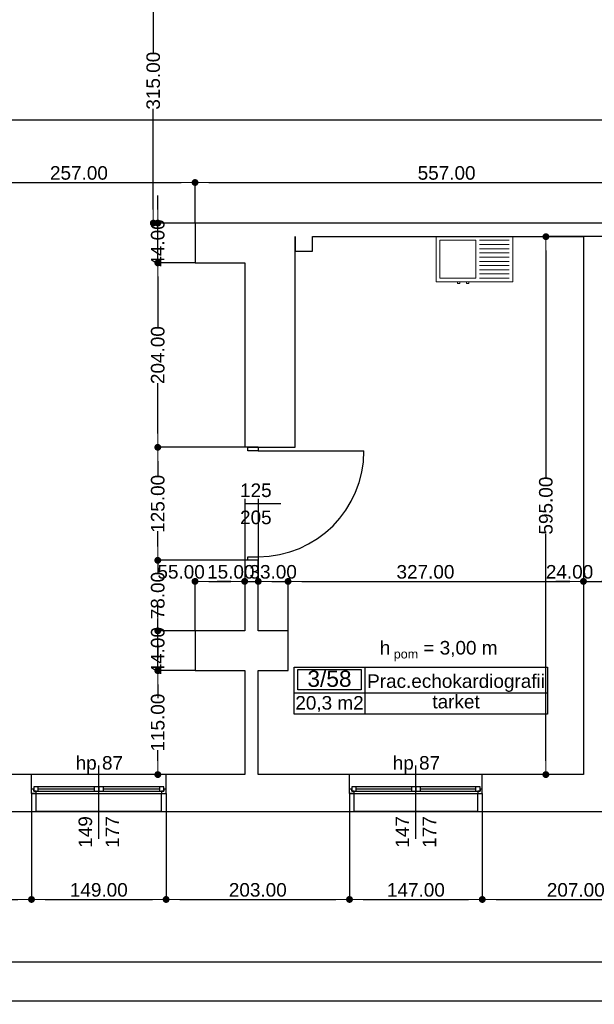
# Model space of a CAD drawing. Header units: millimetres. Extents: x -175445 to -20415, y -559200 to 231527.
# Tile 157 of 256: x -134202 to -127841, y -116408 to -105517. Entities that reach past the tile are written whole.
import ezdxf
from ezdxf.enums import TextEntityAlignment as Align

# ---------------------------------------------------------------- set-up
doc = ezdxf.new("R2010")
doc.units = ezdxf.units.MM
doc.header["$MEASUREMENT"] = 0
for name, color, linetype in [('Drzwi', 7, 'Continuous'), ('Obiekt', 7, 'Continuous'), ('Okno', 7, 'Continuous'), ('Płaszczyzna odcinająca', 7, 'Continuous'), ('Strefa', 7, 'Continuous'), ('Strop', 7, 'Continuous'), ('Słup', 7, 'Continuous'), ('Tekst', 7, 'Continuous'), ('Wymiary', 63, 'Continuous'), ('Ściana', 7, 'Continuous')]:
    doc.layers.add(name, color=color, linetype=linetype)
doc.styles.add('Arial', font='txt')
doc.styles.add('Times new roman', font='txt')
doc.dimstyles.new('GENERATED_STYLE__1', dxfattribs={"dimtxt": 150, "dimasz": 152, "dimexe": 0.18, "dimexo": 0, "dimgap": 0.09, "dimtad": 1, "dimtih": 1, "dimtoh": 1, "dimlfac": 0.1, "dimzin": 0, "dimdsep": 46, "dimtxsty": 'Arial', "dimblk": 'ARROWHEAD_11', "dimblk1": 'ARROWHEAD_11', "dimblk2": 'ARROWHEAD_11', "dimcen": 0.09, "dimclrd": 114, "dimclre": 114, "dimclrt": 114, "dimazin": 0, "dimtfac": 1, "dimtdec": 4, "dimtmove": 0, "dimatfit": 3, "dimfxl": 1, "dimtolj": 1, "dimtzin": 0, "dimarcsym": 0})
doc.dimstyles.new('GENERATED_STYLE__3', dxfattribs={"dimtxt": 150, "dimasz": 152, "dimexe": 0.18, "dimexo": 0, "dimgap": 0.09, "dimtad": 1, "dimlfac": 0.1, "dimzin": 0, "dimdsep": 46, "dimtxsty": 'Arial', "dimblk": 'ARROWHEAD_11', "dimblk1": 'ARROWHEAD_11', "dimblk2": 'ARROWHEAD_11', "dimcen": 0.09, "dimclrd": 114, "dimclre": 114, "dimclrt": 114, "dimazin": 0, "dimtfac": 1, "dimtdec": 4, "dimtmove": 2, "dimatfit": 3, "dimfxl": 1, "dimtolj": 1, "dimtzin": 0, "dimarcsym": 0})

# ---------------------------------------------------------------- blocks, each defined once
blk = doc.blocks.new('Prac.echokardiografii_3_58_60', base_point=(-124690, 15955))
at = {"layer": 'Strefa'}
for p, q in [((-125469, 16238), (-122667, 16238)), ((-125469, 15719), (-125469, 16238)), ((-124690, 16238), (-124690, 15719)), ((-122667, 16238), (-122667, 15719)), ((-125430, 16212), (-124729, 16212)), ((-125430, 15985), (-125430, 16212)), ((-124729, 16212), (-124729, 15985)), ((-125469, 15955), (-122667, 15955)), ((-124729, 15985), (-125430, 15985)), ((-122667, 15719), (-125469, 15719))]:
    blk.add_line(p, q, dxfattribs=at)
at = {"layer": 'Strefa', "style": 'Arial'}
for tag, height, p in [('ROOM_NUMBER', 180, (-125080, 16110)), ('ROOM_NAME', 150, (-123679, 16083)), ('ROOM_CALC_AREA', 150, (-125080, 15843)), ('floor_f', 150, (-123679, 15856))]:
    blk.add_attdef(tag, text='', height=height, dxfattribs=at).set_placement(p, align=Align.MIDDLE_CENTER)
blk = doc.blocks.new('ARROWHEAD_11')
at = {"color": 0, "linetype": 'Continuous', "lineweight": 0}
blk.add_line((0, 0), (-1, 0), dxfattribs=at)
at = {"color": 0, "linetype": 'Continuous', "lineweight": 0, "const_width": 0.25, "flags": 128}
blk.add_lwpolyline([(-0.125, 0, 1), (0.125, 0, 1)], format="xyb", close=True, dxfattribs=at)
blk = doc.blocks.new('*D3219')
at = {"layer": 'Defpoints', "color": 0}
for p in [(-128377, -107917), (-126131, -107917), (-127961, -113867)]:
    blk.add_point(p, dxfattribs=at)
at = {"layer": 'Wymiary', "color": 114, "lineweight": -2}
for p, q in [((-126131, -107917), (-128377, -107917)), ((-128377, -108069), (-128377, -110580)), ((-128377, -113715), (-128377, -111203)), ((-127961, -113867), (-128377, -113867))]:
    blk.add_line(p, q, dxfattribs=at)
at = {"layer": 'Wymiary', "color": 114, "lineweight": -2, "xscale": 152, "yscale": 152, "zscale": 152}
for p, rotation in [((-128377, -107917), 90), ((-128377, -113867), 270)]:
    blk.add_blockref('ARROWHEAD_11', p, dxfattribs=dict(at, rotation=rotation))
at = {"layer": 'Wymiary', "color": 114, "lineweight": 13, "insert": (-128377, -110892), "char_height": 150, "attachment_point": 5, "rotation": 90, "style": 'Arial'}
blk.add_mtext('\\A1;595.00', dxfattribs=at)
blk = doc.blocks.new('*D3220')
at = {"layer": 'Defpoints', "color": 0}
for p in [(-132673, -112717), (-132261, -112717), (-131711, -113867)]:
    blk.add_point(p, dxfattribs=at)
at = {"layer": 'Wymiary', "color": 114, "lineweight": -2}
for p, q in [((-132261, -112717), (-132674, -112717)), ((-132673, -112869), (-132673, -112987)), ((-132673, -113715), (-132673, -113596)), ((-131711, -113867), (-132674, -113867))]:
    blk.add_line(p, q, dxfattribs=at)
at = {"layer": 'Wymiary', "color": 114, "lineweight": -2, "xscale": 152, "yscale": 152, "zscale": 152}
for p, rotation in [((-132673, -112717), 90), ((-132673, -113867), 270)]:
    blk.add_blockref('ARROWHEAD_11', p, dxfattribs=dict(at, rotation=rotation))
at = {"layer": 'Wymiary', "color": 114, "lineweight": 13, "insert": (-132673, -113292), "char_height": 150, "attachment_point": 5, "rotation": 90, "style": 'Arial'}
blk.add_mtext('\\A1;115.00', dxfattribs=at)
blk = doc.blocks.new('*D3221')
at = {"layer": 'Defpoints', "color": 0}
for p in [(-132673, -112277), (-132261, -112277), (-132261, -112717)]:
    blk.add_point(p, dxfattribs=at)
at = {"layer": 'Wymiary', "color": 114, "lineweight": -2}
for p, q in [((-132673, -112125), (-132673, -111973)), ((-132261, -112277), (-132674, -112277)), ((-132673, -112717), (-132673, -112277)), ((-132261, -112717), (-132674, -112717)), ((-132673, -112869), (-132673, -113021))]:
    blk.add_line(p, q, dxfattribs=at)
at = {"layer": 'Wymiary', "color": 114, "lineweight": -2, "xscale": 152, "yscale": 152, "zscale": 152}
for p, rotation in [((-132673, -112277), 270), ((-132673, -112717), 90)]:
    blk.add_blockref('ARROWHEAD_11', p, dxfattribs=dict(at, rotation=rotation))
at = {"layer": 'Wymiary', "color": 114, "lineweight": 13, "insert": (-132673, -112497), "char_height": 150, "attachment_point": 5, "rotation": 90, "style": 'Arial'}
blk.add_mtext('\\A1;44.00', dxfattribs=at)
blk = doc.blocks.new('*D3222')
at = {"layer": 'Defpoints', "color": 0}
for p in [(-132673, -111497), (-131711, -111497), (-132261, -112277)]:
    blk.add_point(p, dxfattribs=at)
at = {"layer": 'Wymiary', "color": 114, "lineweight": -2}
for p, q in [((-132673, -111345), (-132673, -111193)), ((-131711, -111497), (-132674, -111497)), ((-132673, -111497), (-132673, -111634)), ((-132673, -112277), (-132673, -112139)), ((-132261, -112277), (-132674, -112277)), ((-132673, -112429), (-132673, -112581))]:
    blk.add_line(p, q, dxfattribs=at)
at = {"layer": 'Wymiary', "color": 114, "lineweight": -2, "xscale": 152, "yscale": 152, "zscale": 152}
for p, rotation in [((-132673, -111497), 270), ((-132673, -112277), 90)]:
    blk.add_blockref('ARROWHEAD_11', p, dxfattribs=dict(at, rotation=rotation))
at = {"layer": 'Wymiary', "color": 114, "lineweight": 13, "insert": (-132673, -111887), "char_height": 150, "attachment_point": 5, "rotation": 90, "style": 'Arial'}
blk.add_mtext('\\A1;78.00', dxfattribs=at)
blk = doc.blocks.new('*D3223')
at = {"layer": 'Defpoints', "color": 0}
for p in [(-132673, -110247), (-131711, -110247), (-131711, -111497)]:
    blk.add_point(p, dxfattribs=at)
at = {"layer": 'Wymiary', "color": 114, "lineweight": -2}
for p, q in [((-131711, -110247), (-132674, -110247)), ((-132673, -110399), (-132673, -110567)), ((-132673, -111345), (-132673, -111176)), ((-131711, -111497), (-132674, -111497))]:
    blk.add_line(p, q, dxfattribs=at)
at = {"layer": 'Wymiary', "color": 114, "lineweight": -2, "xscale": 152, "yscale": 152, "zscale": 152}
for p, rotation in [((-132673, -110247), 90), ((-132673, -111497), 270)]:
    blk.add_blockref('ARROWHEAD_11', p, dxfattribs=dict(at, rotation=rotation))
at = {"layer": 'Wymiary', "color": 114, "lineweight": 13, "insert": (-132673, -110872), "char_height": 150, "attachment_point": 5, "rotation": 90, "style": 'Arial'}
blk.add_mtext('\\A1;125.00', dxfattribs=at)
blk = doc.blocks.new('*D3224')
at = {"layer": 'Defpoints', "color": 0}
for p in [(-132673, -108207), (-132261, -108207), (-131711, -110247)]:
    blk.add_point(p, dxfattribs=at)
at = {"layer": 'Wymiary', "color": 114, "lineweight": -2}
for p, q in [((-132261, -108207), (-132674, -108207)), ((-132673, -108359), (-132673, -108914)), ((-132673, -110095), (-132673, -109539)), ((-131711, -110247), (-132674, -110247))]:
    blk.add_line(p, q, dxfattribs=at)
at = {"layer": 'Wymiary', "color": 114, "lineweight": -2, "xscale": 152, "yscale": 152, "zscale": 152}
for p, rotation in [((-132673, -108207), 90), ((-132673, -110247), 270)]:
    blk.add_blockref('ARROWHEAD_11', p, dxfattribs=dict(at, rotation=rotation))
at = {"layer": 'Wymiary', "color": 114, "lineweight": 13, "insert": (-132673, -109227), "char_height": 150, "attachment_point": 5, "rotation": 90, "style": 'Arial'}
blk.add_mtext('\\A1;204.00', dxfattribs=at)
blk = doc.blocks.new('*D3225')
at = {"layer": 'Defpoints', "color": 0}
for p in [(-132673, -107767), (-132261, -107767), (-132261, -108207)]:
    blk.add_point(p, dxfattribs=at)
at = {"layer": 'Wymiary', "color": 114, "lineweight": -2}
for p, q in [((-132673, -107615), (-132673, -107463)), ((-132261, -107767), (-132674, -107767)), ((-132673, -108207), (-132673, -107767)), ((-132261, -108207), (-132674, -108207)), ((-132673, -108359), (-132673, -108511))]:
    blk.add_line(p, q, dxfattribs=at)
at = {"layer": 'Wymiary', "color": 114, "lineweight": -2, "xscale": 152, "yscale": 152, "zscale": 152}
for p, rotation in [((-132673, -107767), 270), ((-132673, -108207), 90)]:
    blk.add_blockref('ARROWHEAD_11', p, dxfattribs=dict(at, rotation=rotation))
at = {"layer": 'Wymiary', "color": 114, "lineweight": 13, "insert": (-132673, -107987), "char_height": 150, "attachment_point": 5, "rotation": 90, "style": 'Arial'}
blk.add_mtext('\\A1;44.00', dxfattribs=at)
blk = doc.blocks.new('*D3408')
at = {"layer": 'Defpoints', "color": 0}
for p in [(-132723, -104617), (-132221, -104617), (-132568, -107767)]:
    blk.add_point(p, dxfattribs=at)
at = {"layer": 'Wymiary', "color": 114, "lineweight": -2}
for p, q in [((-132221, -104617), (-132723, -104617)), ((-132723, -104769), (-132723, -105880)), ((-132723, -107615), (-132723, -106503)), ((-132568, -107767), (-132723, -107767))]:
    blk.add_line(p, q, dxfattribs=at)
at = {"layer": 'Wymiary', "color": 114, "lineweight": -2, "xscale": 152, "yscale": 152, "zscale": 152}
for p, rotation in [((-132723, -104617), 90), ((-132723, -107767), 270)]:
    blk.add_blockref('ARROWHEAD_11', p, dxfattribs=dict(at, rotation=rotation))
at = {"layer": 'Wymiary', "color": 114, "lineweight": 13, "insert": (-132723, -106192), "char_height": 150, "attachment_point": 5, "rotation": 90, "style": 'Arial'}
blk.add_mtext('\\A1;315.00', dxfattribs=at)
blk = doc.blocks.new('*D3778')
at = {"layer": 'Defpoints', "color": 0}
for p in [(-132261, -107318), (-134831, -107767), (-132261, -107767)]:
    blk.add_point(p, dxfattribs=at)
at = {"layer": 'Wymiary', "color": 114, "lineweight": -2}
for p, q in [((-134831, -107767), (-134831, -107318)), ((-134679, -107318), (-132413, -107318)), ((-132261, -107767), (-132261, -107318))]:
    blk.add_line(p, q, dxfattribs=at)
at = {"layer": 'Wymiary', "color": 114, "lineweight": -2, "xscale": 152, "yscale": 152, "zscale": 152, "rotation": 180}
blk.add_blockref('ARROWHEAD_11', (-134831, -107318), dxfattribs=at)
at = {"layer": 'Wymiary', "color": 114, "lineweight": -2, "xscale": 152, "yscale": 152, "zscale": 152}
blk.add_blockref('ARROWHEAD_11', (-132261, -107318), dxfattribs=at)
at = {"layer": 'Wymiary', "color": 114, "lineweight": 13, "insert": (-133546, -107213), "char_height": 150, "attachment_point": 5, "style": 'Arial'}
blk.add_mtext('\\A1;257.00', dxfattribs=at)
blk = doc.blocks.new('*D3779')
at = {"layer": 'Defpoints', "color": 0}
for p in [(-126691, -107318), (-132261, -107767), (-126691, -107767)]:
    blk.add_point(p, dxfattribs=at)
at = {"layer": 'Wymiary', "color": 114, "lineweight": -2}
for p, q in [((-132261, -107767), (-132261, -107318)), ((-132109, -107318), (-126843, -107318)), ((-126691, -107767), (-126691, -107318))]:
    blk.add_line(p, q, dxfattribs=at)
at = {"layer": 'Wymiary', "color": 114, "lineweight": -2, "xscale": 152, "yscale": 152, "zscale": 152, "rotation": 180}
blk.add_blockref('ARROWHEAD_11', (-132261, -107318), dxfattribs=at)
at = {"layer": 'Wymiary', "color": 114, "lineweight": -2, "xscale": 152, "yscale": 152, "zscale": 152}
blk.add_blockref('ARROWHEAD_11', (-126691, -107318), dxfattribs=at)
at = {"layer": 'Wymiary', "color": 114, "lineweight": 13, "insert": (-129476, -107213), "char_height": 150, "attachment_point": 5, "style": 'Arial'}
blk.add_mtext('\\A1;557.00', dxfattribs=at)
blk = doc.blocks.new('*D3828')
at = {"layer": 'Defpoints', "color": 0}
for p in [(-131711, -110817), (-131711, -111730), (-132261, -112277)]:
    blk.add_point(p, dxfattribs=at)
at = {"layer": 'Wymiary', "color": 114, "lineweight": -2}
for p, q in [((-131711, -110817), (-131711, -111730)), ((-132261, -112277), (-132261, -111730)), ((-132109, -111730), (-131863, -111730))]:
    blk.add_line(p, q, dxfattribs=at)
at = {"layer": 'Wymiary', "color": 114, "lineweight": -2, "xscale": 152, "yscale": 152, "zscale": 152, "rotation": 180}
blk.add_blockref('ARROWHEAD_11', (-132261, -111730), dxfattribs=at)
at = {"layer": 'Wymiary', "color": 114, "lineweight": -2, "xscale": 152, "yscale": 152, "zscale": 152}
blk.add_blockref('ARROWHEAD_11', (-131711, -111730), dxfattribs=at)
at = {"layer": 'Wymiary', "color": 114, "lineweight": 13, "insert": (-132415, -111625), "char_height": 150, "attachment_point": 5, "style": 'Arial'}
blk.add_mtext('\\A1;55.00', dxfattribs=at)
blk = doc.blocks.new('*D3829')
at = {"layer": 'Defpoints', "color": 0}
for p in [(-131711, -110817), (-131561, -110817), (-131561, -111730)]:
    blk.add_point(p, dxfattribs=at)
at = {"layer": 'Wymiary', "color": 114, "lineweight": -2}
for p, q in [((-131711, -110817), (-131711, -111730)), ((-131561, -110817), (-131561, -111730)), ((-131863, -111730), (-132015, -111730)), ((-131711, -111730), (-131561, -111730)), ((-131409, -111730), (-131257, -111730))]:
    blk.add_line(p, q, dxfattribs=at)
at = {"layer": 'Wymiary', "color": 114, "lineweight": -2, "xscale": 152, "yscale": 152, "zscale": 152}
blk.add_blockref('ARROWHEAD_11', (-131711, -111730), dxfattribs=at)
at = {"layer": 'Wymiary', "color": 114, "lineweight": -2, "xscale": 152, "yscale": 152, "zscale": 152, "rotation": 180}
blk.add_blockref('ARROWHEAD_11', (-131561, -111730), dxfattribs=at)
at = {"layer": 'Wymiary', "color": 114, "lineweight": 13, "insert": (-131865, -111625), "char_height": 150, "attachment_point": 5, "style": 'Arial'}
blk.add_mtext('\\A1;15.00', dxfattribs=at)
blk = doc.blocks.new('*D3830')
at = {"layer": 'Defpoints', "color": 0}
for p in [(-131561, -110817), (-131231, -111730), (-131231, -112277)]:
    blk.add_point(p, dxfattribs=at)
at = {"layer": 'Wymiary', "color": 114, "lineweight": -2}
for p, q in [((-131561, -110817), (-131561, -111730)), ((-131409, -111730), (-131383, -111730)), ((-131231, -112277), (-131231, -111730))]:
    blk.add_line(p, q, dxfattribs=at)
at = {"layer": 'Wymiary', "color": 114, "lineweight": -2, "xscale": 152, "yscale": 152, "zscale": 152, "rotation": 180}
blk.add_blockref('ARROWHEAD_11', (-131561, -111730), dxfattribs=at)
at = {"layer": 'Wymiary', "color": 114, "lineweight": -2, "xscale": 152, "yscale": 152, "zscale": 152}
blk.add_blockref('ARROWHEAD_11', (-131231, -111730), dxfattribs=at)
at = {"layer": 'Wymiary', "color": 114, "lineweight": 13, "insert": (-131396, -111625), "char_height": 150, "attachment_point": 5, "style": 'Arial'}
blk.add_mtext('\\A1;33.00', dxfattribs=at)
blk = doc.blocks.new('*D3831')
at = {"layer": 'Defpoints', "color": 0}
for p in [(-127961, -110817), (-127961, -111730), (-131231, -112277)]:
    blk.add_point(p, dxfattribs=at)
at = {"layer": 'Wymiary', "color": 114, "lineweight": -2}
for p, q in [((-127961, -110817), (-127961, -111730)), ((-131231, -112277), (-131231, -111730)), ((-131079, -111730), (-128113, -111730))]:
    blk.add_line(p, q, dxfattribs=at)
at = {"layer": 'Wymiary', "color": 114, "lineweight": -2, "xscale": 152, "yscale": 152, "zscale": 152, "rotation": 180}
blk.add_blockref('ARROWHEAD_11', (-131231, -111730), dxfattribs=at)
at = {"layer": 'Wymiary', "color": 114, "lineweight": -2, "xscale": 152, "yscale": 152, "zscale": 152}
blk.add_blockref('ARROWHEAD_11', (-127961, -111730), dxfattribs=at)
at = {"layer": 'Wymiary', "color": 114, "lineweight": 13, "insert": (-129710, -111625), "char_height": 150, "attachment_point": 5, "style": 'Arial'}
blk.add_mtext('\\A1;327.00', dxfattribs=at)
blk = doc.blocks.new('*D3832')
at = {"layer": 'Defpoints', "color": 0}
for p in [(-127961, -110817), (-127721, -110817), (-127721, -111730)]:
    blk.add_point(p, dxfattribs=at)
at = {"layer": 'Wymiary', "color": 114, "lineweight": -2}
for p, q in [((-127961, -110817), (-127961, -111730)), ((-127721, -110817), (-127721, -111730)), ((-128113, -111730), (-128265, -111730)), ((-127961, -111730), (-127721, -111730)), ((-127569, -111730), (-127417, -111730))]:
    blk.add_line(p, q, dxfattribs=at)
at = {"layer": 'Wymiary', "color": 114, "lineweight": -2, "xscale": 152, "yscale": 152, "zscale": 152}
blk.add_blockref('ARROWHEAD_11', (-127961, -111730), dxfattribs=at)
at = {"layer": 'Wymiary', "color": 114, "lineweight": -2, "xscale": 152, "yscale": 152, "zscale": 152, "rotation": 180}
blk.add_blockref('ARROWHEAD_11', (-127721, -111730), dxfattribs=at)
at = {"layer": 'Wymiary', "color": 114, "lineweight": 13, "insert": (-128115, -111625), "char_height": 150, "attachment_point": 5, "style": 'Arial'}
blk.add_mtext('\\A1;24.00', dxfattribs=at)
blk = doc.blocks.new('*D3874')
at = {"layer": 'Defpoints', "color": 0}
for p in [(-136021, -114077), (-134071, -114077), (-134071, -115248)]:
    blk.add_point(p, dxfattribs=at)
at = {"layer": 'Wymiary', "color": 114, "lineweight": -2}
for p, q in [((-136021, -114077), (-136021, -115248)), ((-134071, -114077), (-134071, -115248)), ((-135869, -115248), (-134223, -115248))]:
    blk.add_line(p, q, dxfattribs=at)
at = {"layer": 'Wymiary', "color": 114, "lineweight": -2, "xscale": 152, "yscale": 152, "zscale": 152, "rotation": 180}
blk.add_blockref('ARROWHEAD_11', (-136021, -115248), dxfattribs=at)
at = {"layer": 'Wymiary', "color": 114, "lineweight": -2, "xscale": 152, "yscale": 152, "zscale": 152}
blk.add_blockref('ARROWHEAD_11', (-134071, -115248), dxfattribs=at)
at = {"layer": 'Wymiary', "color": 114, "lineweight": 13, "insert": (-135046, -115143), "char_height": 150, "attachment_point": 5, "style": 'Arial'}
blk.add_mtext('\\A1;195.00', dxfattribs=at)
blk = doc.blocks.new('*D3875')
at = {"layer": 'Defpoints', "color": 0}
for p in [(-134071, -114077), (-132581, -114077), (-132581, -115248)]:
    blk.add_point(p, dxfattribs=at)
at = {"layer": 'Wymiary', "color": 114, "lineweight": -2}
for p, q in [((-134071, -114077), (-134071, -115248)), ((-132581, -114077), (-132581, -115248)), ((-133919, -115248), (-132733, -115248))]:
    blk.add_line(p, q, dxfattribs=at)
at = {"layer": 'Wymiary', "color": 114, "lineweight": -2, "xscale": 152, "yscale": 152, "zscale": 152, "rotation": 180}
blk.add_blockref('ARROWHEAD_11', (-134071, -115248), dxfattribs=at)
at = {"layer": 'Wymiary', "color": 114, "lineweight": -2, "xscale": 152, "yscale": 152, "zscale": 152}
blk.add_blockref('ARROWHEAD_11', (-132581, -115248), dxfattribs=at)
at = {"layer": 'Wymiary', "color": 114, "lineweight": 13, "insert": (-133326, -115143), "char_height": 150, "attachment_point": 5, "style": 'Arial'}
blk.add_mtext('\\A1;149.00', dxfattribs=at)
blk = doc.blocks.new('*D3876')
at = {"layer": 'Defpoints', "color": 0}
for p in [(-132581, -114077), (-130551, -114077), (-130551, -115248)]:
    blk.add_point(p, dxfattribs=at)
at = {"layer": 'Wymiary', "color": 114, "lineweight": -2}
for p, q in [((-132581, -114077), (-132581, -115248)), ((-130551, -114077), (-130551, -115248)), ((-132429, -115248), (-130703, -115248))]:
    blk.add_line(p, q, dxfattribs=at)
at = {"layer": 'Wymiary', "color": 114, "lineweight": -2, "xscale": 152, "yscale": 152, "zscale": 152, "rotation": 180}
blk.add_blockref('ARROWHEAD_11', (-132581, -115248), dxfattribs=at)
at = {"layer": 'Wymiary', "color": 114, "lineweight": -2, "xscale": 152, "yscale": 152, "zscale": 152}
blk.add_blockref('ARROWHEAD_11', (-130551, -115248), dxfattribs=at)
at = {"layer": 'Wymiary', "color": 114, "lineweight": 13, "insert": (-131566, -115143), "char_height": 150, "attachment_point": 5, "style": 'Arial'}
blk.add_mtext('\\A1;203.00', dxfattribs=at)
blk = doc.blocks.new('*D3877')
at = {"layer": 'Defpoints', "color": 0}
for p in [(-130551, -114077), (-129081, -114077), (-129081, -115248)]:
    blk.add_point(p, dxfattribs=at)
at = {"layer": 'Wymiary', "color": 114, "lineweight": -2}
for p, q in [((-130551, -114077), (-130551, -115248)), ((-129081, -114077), (-129081, -115248)), ((-130399, -115248), (-129233, -115248))]:
    blk.add_line(p, q, dxfattribs=at)
at = {"layer": 'Wymiary', "color": 114, "lineweight": -2, "xscale": 152, "yscale": 152, "zscale": 152, "rotation": 180}
blk.add_blockref('ARROWHEAD_11', (-130551, -115248), dxfattribs=at)
at = {"layer": 'Wymiary', "color": 114, "lineweight": -2, "xscale": 152, "yscale": 152, "zscale": 152}
blk.add_blockref('ARROWHEAD_11', (-129081, -115248), dxfattribs=at)
at = {"layer": 'Wymiary', "color": 114, "lineweight": 13, "insert": (-129816, -115143), "char_height": 150, "attachment_point": 5, "style": 'Arial'}
blk.add_mtext('\\A1;147.00', dxfattribs=at)
blk = doc.blocks.new('*D3878')
at = {"layer": 'Defpoints', "color": 0}
for p in [(-129081, -114077), (-127011, -114077), (-127011, -115248)]:
    blk.add_point(p, dxfattribs=at)
at = {"layer": 'Wymiary', "color": 114, "lineweight": -2}
for p, q in [((-129081, -114077), (-129081, -115248)), ((-127011, -114077), (-127011, -115248)), ((-128929, -115248), (-127163, -115248))]:
    blk.add_line(p, q, dxfattribs=at)
at = {"layer": 'Wymiary', "color": 114, "lineweight": -2, "xscale": 152, "yscale": 152, "zscale": 152, "rotation": 180}
blk.add_blockref('ARROWHEAD_11', (-129081, -115248), dxfattribs=at)
at = {"layer": 'Wymiary', "color": 114, "lineweight": -2, "xscale": 152, "yscale": 152, "zscale": 152}
blk.add_blockref('ARROWHEAD_11', (-127011, -115248), dxfattribs=at)
at = {"layer": 'Wymiary', "color": 114, "lineweight": 13, "insert": (-128046, -115143), "char_height": 150, "attachment_point": 5, "style": 'Arial'}
blk.add_mtext('\\A1;207.00', dxfattribs=at)
blk = doc.blocks.new('*D3905')
at = {"layer": 'Defpoints', "color": 0}
for p in [(-147241, -114276), (-102221, -114277), (-102221, -115938)]:
    blk.add_point(p, dxfattribs=at)
at = {"layer": 'Wymiary', "color": 114, "lineweight": -2}
for p, q in [((-147241, -114276), (-147241, -115938)), ((-102221, -114277), (-102221, -115938)), ((-147089, -115938), (-102373, -115938))]:
    blk.add_line(p, q, dxfattribs=at)
at = {"layer": 'Wymiary', "color": 114, "lineweight": -2, "xscale": 152, "yscale": 152, "zscale": 152, "rotation": 180}
blk.add_blockref('ARROWHEAD_11', (-147241, -115938), dxfattribs=at)
at = {"layer": 'Wymiary', "color": 114, "lineweight": -2, "xscale": 152, "yscale": 152, "zscale": 152}
blk.add_blockref('ARROWHEAD_11', (-102221, -115938), dxfattribs=at)
at = {"layer": 'Wymiary', "color": 114, "lineweight": 13, "insert": (-124731, -115833), "char_height": 150, "attachment_point": 5, "style": 'Arial'}
blk.add_mtext('\\A1;4502.00', dxfattribs=at)
blk = doc.blocks.new('*D3912')
at = {"layer": 'Defpoints', "color": 0}
for p in [(-73251, -108357), (-147241, -114276), (-73251, -116370)]:
    blk.add_point(p, dxfattribs=at)
at = {"layer": 'Wymiary', "color": 114, "lineweight": -2}
for p, q in [((-73251, -108357), (-73251, -116370)), ((-147241, -114276), (-147241, -116370)), ((-147089, -116370), (-73403, -116370))]:
    blk.add_line(p, q, dxfattribs=at)
at = {"layer": 'Wymiary', "color": 114, "lineweight": -2, "xscale": 152, "yscale": 152, "zscale": 152, "rotation": 180}
blk.add_blockref('ARROWHEAD_11', (-147241, -116370), dxfattribs=at)
at = {"layer": 'Wymiary', "color": 114, "lineweight": -2, "xscale": 152, "yscale": 152, "zscale": 152}
blk.add_blockref('ARROWHEAD_11', (-73251, -116370), dxfattribs=at)
at = {"layer": 'Wymiary', "color": 114, "lineweight": 13, "insert": (-110246, -116265), "char_height": 150, "attachment_point": 5, "style": 'Arial'}
blk.add_mtext('\\A1;7399.00', dxfattribs=at)

msp = doc.modelspace()

# ---------------------------------------------------------------- linework, layer by layer
at = {"layer": 'Drzwi'}
for p, q in [((-131675.734, -110286.604), (-131675.734, -110246.604)), ((-131675.734, -110246.604), (-131560.734, -110246.604)), ((-131560.734, -110246.604), (-131675.734, -110246.604)), ((-131560.734, -110286.604), (-131675.734, -110286.604)), ((-131560.734, -110246.604), (-131560.734, -110286.604)), ((-131560.734, -110286.604), (-130390.734, -110286.604)), ((-131675.734, -111496.604), (-131675.734, -111456.604)), ((-131675.734, -111456.604), (-131560.734, -111456.604)), ((-131560.734, -111496.604), (-131675.734, -111496.604)), ((-131560.734, -111496.604), (-131675.734, -111496.604)), ((-131560.734, -111456.604), (-131560.734, -111496.604))]:
    msp.add_line(p, q, dxfattribs=at)
msp.add_arc((-131560.734, -110286.604), 1170, 270, 0, dxfattribs=at)
at = {"layer": 'Obiekt', "color": 8, "lineweight": 5}
for p, q in [((-129591.865, -107916.604), (-128741.865, -107916.604)), ((-129591.865, -108416.604), (-129591.865, -107916.604)), ((-128741.865, -107916.604), (-128741.865, -108416.604)), ((-129551.865, -108376.604), (-129551.865, -107956.604)), ((-129551.865, -107956.604), (-129151.865, -107956.604)), ((-129151.865, -107956.604), (-129151.865, -108376.604)), ((-129111.865, -107956.604), (-128781.865, -107956.604)), ((-129111.865, -108003.271), (-128781.865, -108003.271)), ((-129111.865, -108049.938), (-128781.865, -108049.938)), ((-129111.865, -108096.604), (-128781.865, -108096.604)), ((-129111.865, -108143.271), (-128781.865, -108143.271)), ((-129111.865, -108189.938), (-128781.865, -108189.938)), ((-129111.865, -108236.604), (-128781.865, -108236.604)), ((-129111.865, -108283.271), (-128781.865, -108283.271)), ((-129111.865, -108329.938), (-128781.865, -108329.938)), ((-129166.865, -108416.604), (-129591.865, -108416.604)), ((-129351.865, -108376.604), (-129551.865, -108376.604)), ((-129355.365, -108436.604), (-129355.365, -108416.604)), ((-129355.365, -108416.604), (-129328.365, -108416.604)), ((-129328.365, -108436.604), (-129355.365, -108436.604)), ((-129151.865, -108376.604), (-129351.865, -108376.604)), ((-129328.365, -108416.604), (-129328.365, -108436.604)), ((-129255.365, -108436.604), (-129255.365, -108416.604)), ((-129255.365, -108416.604), (-129228.365, -108416.604)), ((-129228.365, -108436.604), (-129255.365, -108436.604)), ((-129228.365, -108416.604), (-129228.365, -108436.604)), ((-128741.865, -108416.604), (-129166.865, -108416.604)), ((-129111.865, -108376.604), (-128781.865, -108376.604))]:
    msp.add_line(p, q, dxfattribs=at)
at = {"layer": 'Obiekt'}
for p, q in [((-131309.356, -110871.604), (-131710.734, -110871.604)), ((-133325.722, -114576.604), (-133325.722, -113766.604)), ((-129815.734, -114576.604), (-129815.734, -113766.604))]:
    msp.add_line(p, q, dxfattribs=at)
at = {"layer": 'Okno'}
for p, q in [((-132580.722, -113866.604), (-134070.722, -113866.604)), ((-129080.734, -113866.604), (-130550.734, -113866.604)), ((-133995.722, -114001.604), (-134045.722, -114001.604)), ((-134045.722, -114001.604), (-134045.722, -114051.604)), ((-133375.722, -114001.604), (-133995.722, -114001.604)), ((-133995.722, -114051.604), (-133995.722, -114001.604)), ((-133375.722, -114001.604), (-133995.722, -114001.604)), ((-133325.722, -114001.604), (-133375.722, -114001.604)), ((-133375.722, -114001.604), (-133375.722, -114051.604)), ((-133275.722, -114001.604), (-133325.722, -114001.604)), ((-133325.722, -114001.604), (-133325.722, -114051.604)), ((-133325.722, -114051.604), (-133325.722, -114001.604)), ((-132655.722, -114001.604), (-133275.722, -114001.604)), ((-133275.722, -114051.604), (-133275.722, -114001.604)), ((-132655.722, -114001.604), (-133275.722, -114001.604)), ((-132605.722, -114001.604), (-132655.722, -114001.604)), ((-132655.722, -114001.604), (-132655.722, -114051.604)), ((-132605.722, -114051.604), (-132605.722, -114001.604)), ((-130475.734, -114001.604), (-130525.734, -114001.604)), ((-130525.734, -114001.604), (-130525.734, -114051.604)), ((-129865.734, -114001.604), (-130475.734, -114001.604)), ((-130475.734, -114051.604), (-130475.734, -114001.604)), ((-129865.734, -114001.604), (-130475.734, -114001.604)), ((-129815.734, -114001.604), (-129865.734, -114001.604)), ((-129865.734, -114001.604), (-129865.734, -114051.604)), ((-129765.734, -114001.604), (-129815.734, -114001.604)), ((-129815.734, -114001.604), (-129815.734, -114051.604)), ((-129815.734, -114051.604), (-129815.734, -114001.604)), ((-129155.734, -114001.604), (-129765.734, -114001.604)), ((-129765.734, -114051.604), (-129765.734, -114001.604)), ((-129155.734, -114001.604), (-129765.734, -114001.604)), ((-129105.734, -114001.604), (-129155.734, -114001.604)), ((-129155.734, -114001.604), (-129155.734, -114051.604)), ((-129105.734, -114051.604), (-129105.734, -114001.604)), ((-134045.722, -114026.604), (-134070.722, -114026.604)), ((-134070.722, -114076.604), (-134070.722, -114026.604)), ((-134070.722, -114076.604), (-134020.722, -114076.604)), ((-134020.722, -114076.604), (-134070.722, -114076.604)), ((-134045.722, -114051.604), (-134045.722, -114026.604)), ((-134020.722, -114051.604), (-134045.722, -114051.604)), ((-134045.722, -114051.604), (-133995.722, -114051.604)), ((-134020.722, -114076.604), (-134020.722, -114051.604)), ((-134020.722, -114076.604), (-133325.722, -114076.604)), ((-133375.722, -114026.604), (-133995.722, -114026.604)), ((-133995.722, -114051.604), (-133375.722, -114051.604)), ((-133375.722, -114051.604), (-133325.722, -114051.604)), ((-133325.722, -114051.604), (-133275.722, -114051.604)), ((-133325.722, -114076.604), (-132630.722, -114076.604)), ((-132655.722, -114026.604), (-133275.722, -114026.604)), ((-133275.722, -114051.604), (-132655.722, -114051.604)), ((-132655.722, -114051.604), (-132605.722, -114051.604)), ((-132605.722, -114051.604), (-132630.722, -114051.604)), ((-132630.722, -114051.604), (-132630.722, -114076.604)), ((-132630.722, -114076.604), (-132580.722, -114076.604)), ((-132630.722, -114076.604), (-132580.722, -114076.604)), ((-132580.722, -114026.604), (-132605.722, -114026.604)), ((-132605.722, -114026.604), (-132605.722, -114051.604)), ((-132580.722, -114076.604), (-132580.722, -114026.604)), ((-130525.734, -114026.604), (-130550.734, -114026.604)), ((-130550.734, -114076.604), (-130550.734, -114026.604)), ((-130550.734, -114076.604), (-130500.734, -114076.604)), ((-130500.734, -114076.604), (-130550.734, -114076.604)), ((-130525.734, -114051.604), (-130525.734, -114026.604)), ((-130500.734, -114051.604), (-130525.734, -114051.604)), ((-130525.734, -114051.604), (-130475.734, -114051.604)), ((-130500.734, -114076.604), (-130500.734, -114051.604)), ((-130500.734, -114076.604), (-129815.734, -114076.604)), ((-129865.734, -114026.604), (-130475.734, -114026.604)), ((-130475.734, -114051.604), (-129865.734, -114051.604)), ((-129865.734, -114051.604), (-129815.734, -114051.604)), ((-129815.734, -114051.604), (-129765.734, -114051.604)), ((-129815.734, -114076.604), (-129130.734, -114076.604)), ((-129155.734, -114026.604), (-129765.734, -114026.604)), ((-129765.734, -114051.604), (-129155.734, -114051.604)), ((-129155.734, -114051.604), (-129105.734, -114051.604)), ((-129105.734, -114051.604), (-129130.734, -114051.604)), ((-129130.734, -114051.604), (-129130.734, -114076.604)), ((-129130.734, -114076.604), (-129080.734, -114076.604)), ((-129130.734, -114076.604), (-129080.734, -114076.604)), ((-129080.734, -114026.604), (-129105.734, -114026.604)), ((-129105.734, -114026.604), (-129105.734, -114051.604)), ((-129080.734, -114076.604), (-129080.734, -114026.604)), ((-132630.722, -114276.604), (-134020.722, -114276.604)), ((-129130.734, -114276.604), (-130500.734, -114276.604))]:
    msp.add_line(p, q, dxfattribs=at)
at = {"layer": 'Płaszczyzna odcinająca'}
msp.add_line((-72997.99, -106628.897), (-170770.681, -106628.897), dxfattribs=at)
at = {"layer": 'Strop', "flags": 128}
msp.add_lwpolyline([(-145950.766, -114276.565), (-102220.766, -114276.565), (-102220.766, -112869.769), (-102220.766, -112866.565), (-86970.765, -112866.565), (-80500.722, -112866.565), (-80500.722, -108356.645), (-73250.715, -108356.645), (-73250.715, -107080.605), (-73250.715, -105060.605), (-73250.715, -104443.284, 0.031963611), (-87766.262, -96042.647, 0.000522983), (-87996.035, -95934.358, 0.001988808), (-88871.874, -95526.952, 0.03139835), (-102840.651, -90213.64, 0.034912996), (-120656.111, -86030.364), (-120656.106, -86030.333), (-120656.209, -86030.316, 0.026147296), (-131693.029, -84820.632), (-135966.978, -84618.624, 0.006018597)], format="xyb", dxfattribs=at)
at = {"layer": 'Słup'}
for p, q in [((-131710.734, -107766.604), (-132260.722, -107766.604)), ((-132260.722, -107766.604), (-132260.722, -108206.604)), ((-131600.722, -107766.604), (-131710.734, -107766.604)), ((-131150.734, -110246.604), (-131150.734, -107916.604)), ((-131150.734, -107916.604), (-131150.734, -108076.604)), ((-130960.734, -108076.604), (-130960.734, -107916.604)), ((-131150.734, -108076.604), (-130960.734, -108076.604)), ((-132260.722, -108206.604), (-131710.734, -108206.604)), ((-131560.734, -110246.604), (-131150.734, -110246.604)), ((-131710.734, -112276.604), (-132260.722, -112276.604)), ((-132260.722, -112276.604), (-132260.722, -112716.604)), ((-131230.722, -112276.604), (-131560.734, -112276.604)), ((-131230.722, -112716.604), (-131230.722, -112276.604)), ((-132260.722, -112716.604), (-131710.734, -112716.604)), ((-131560.734, -112716.604), (-131230.722, -112716.604))]:
    msp.add_line(p, q, dxfattribs=at)
at = {"layer": 'Ściana'}
for p, q in [((-131675.734, -110246.604), (-131710.734, -110246.604)), ((-131560.734, -110246.604), (-131675.734, -110246.604)), ((-131675.734, -111496.604), (-131710.734, -111496.604)), ((-131560.734, -111496.604), (-131675.734, -111496.604)), ((-134070.722, -114026.604), (-134070.722, -113866.604)), ((-132580.722, -114026.604), (-132580.722, -113866.604)), ((-130550.734, -114026.604), (-130550.734, -113866.604)), ((-129080.734, -114026.604), (-129080.734, -113866.604)), ((-134070.722, -114076.604), (-134070.722, -114026.604)), ((-134020.722, -114076.604), (-134070.722, -114076.604)), ((-134020.722, -114276.604), (-134020.722, -114076.604)), ((-132630.722, -114276.604), (-132630.722, -114076.604)), ((-132630.722, -114076.604), (-132580.722, -114076.604)), ((-132580.722, -114076.604), (-132580.722, -114026.604)), ((-130550.734, -114076.604), (-130550.734, -114026.604)), ((-130500.734, -114076.604), (-130550.734, -114076.604)), ((-130500.734, -114276.604), (-130500.734, -114076.604)), ((-129130.734, -114276.604), (-129130.734, -114076.604)), ((-129130.734, -114076.604), (-129080.734, -114076.604)), ((-129080.734, -114076.604), (-129080.734, -114026.604))]:
    msp.add_line(p, q, dxfattribs=at)
at = {"layer": 'Ściana', "flags": 128}
for points in [[(-126690.722, -107766.604), (-131600.722, -107766.604)], [(-130960.734, -107916.604), (-127960.722, -107916.604)], [(-127960.722, -107916.604), (-127960.722, -113866.604)], [(-131710.734, -108206.604), (-131710.734, -110246.604)], [(-131710.734, -111496.604), (-131710.734, -112276.604)], [(-131560.734, -112276.604), (-131560.734, -111496.604)], [(-131710.734, -112716.604), (-131710.734, -113866.604)], [(-131560.734, -113866.604), (-131560.734, -112716.604)], [(-134070.722, -113866.604), (-134600.722, -113866.604)], [(-131710.734, -113866.604), (-132580.722, -113866.604)], [(-130550.734, -113866.604), (-131560.734, -113866.604)], [(-127960.722, -113866.604), (-129080.734, -113866.604)], [(-136070.722, -114276.604), (-134020.722, -114276.604)], [(-132630.722, -114276.604), (-130500.734, -114276.604)], [(-129130.734, -114276.604), (-126960.722, -114276.604)]]:
    msp.add_lwpolyline(points, dxfattribs=at)

# ---------------------------------------------------------------- block references
at = {"layer": 'Strefa'}
ref = msp.add_blockref('Prac.echokardiografii_3_58_60', (-130382.937, -112961.068), dxfattribs=at)
ref.add_attrib('ROOM_NAME', 'Prac.echokardiografii', dxfattribs={"color": 7, "height": 150, "style": 'Arial'}).set_placement((-129371.337, -112832.668), align=Align.MIDDLE_CENTER)
ref.add_attrib('ROOM_NUMBER', '3/58', dxfattribs={"color": 7, "height": 180, "style": 'Arial'}).set_placement((-130772.458, -112806.182), align=Align.MIDDLE_CENTER)
ref.add_attrib('ROOM_CALC_AREA', '20,3 m2', dxfattribs={"color": 7, "height": 150, "style": 'Arial'}).set_placement((-130772.458, -113073.122), align=Align.MIDDLE_CENTER)
ref.add_attrib('floor_f', 'tarket', dxfattribs={"color": 7, "height": 150, "style": 'Arial'}).set_placement((-129371.337, -113059.751), align=Align.MIDDLE_CENTER)

# ---------------------------------------------------------------- texts
at = {"layer": 'Obiekt', "char_height": 150, "attachment_point": 7, "style": 'Arial'}
for s, insert in [('\\A1;{\\fArial|b0|i0|c238|p38;125}', (-131762.395, -110799.072)), ('\\A1;{\\fArial|b0|i0|c238|p38;205}', (-131762.395, -111099.072)), ('\\A1;{\\fArial|b0|i0|c238|p38;hp 87}', (-133582.18, -113857.437)), ('\\A1;{\\fArial|b0|i0|c238|p38;hp 87}', (-130072.192, -113857.437))]:
    msp.add_mtext(s, dxfattribs=dict(at, insert=insert))
at = {"layer": 'Obiekt', "char_height": 150, "attachment_point": 7, "rotation": 90, "style": 'Arial'}
for s, insert in [('\\A1;{\\fArial|b0|i0|c238|p38;149}', (-133398.255, -114676.604)), ('\\A1;{\\fArial|b0|i0|c238|p38;177}', (-133100.723, -114676.604)), ('\\A1;{\\fArial|b0|i0|c238|p38;147}', (-129890.735, -114676.604)), ('\\A1;{\\fArial|b0|i0|c238|p38;177}', (-129590.735, -114676.604))]:
    msp.add_mtext(s, dxfattribs=dict(at, insert=insert))
at = {"layer": 'Tekst', "insert": (-129563.778, -112345.02), "char_height": 150, "attachment_point": 2, "style": 'Times new roman'}
msp.add_mtext('\\A1;{\\fArial|b0|i0|c0|p38;h\\fArial|b0|i0|c0|p38;\\A1{\\H.66x;\\S ^  pom;}\\fArial|b0|i0|c0|p38; = 3,00 m}', dxfattribs=at)

# ---------------------------------------------------------------- dimensions: what is measured, and where the dimension line sits
at = {"layer": 'Wymiary', "color": 114, "lineweight": 13}
for base, p1, p2, picture, middle in [((-132722.512, -104616.604), (-132568.413, -107766.604), (-132220.722, -104616.604), '*D3408', (-132722.512, -106191.604)), ((-132673.413, -107766.604), (-132260.722, -108206.604), (-132260.722, -107766.604), '*D3225', (-132673.413, -107986.604)), ((-128376.503, -107916.604), (-127960.722, -113866.604), (-126130.728, -107916.604), '*D3219', (-128376.503, -110891.604)), ((-132673.413, -108206.604), (-131710.734, -110246.604), (-132260.722, -108206.604), '*D3224', (-132673.413, -109226.604)), ((-132673.413, -110246.604), (-131710.734, -111496.604), (-131710.734, -110246.604), '*D3223', (-132673.413, -110871.604)), ((-132673.413, -111496.604), (-132260.722, -112276.604), (-131710.734, -111496.604), '*D3222', (-132673.413, -111886.604)), ((-132673.413, -112276.604), (-132260.722, -112716.604), (-132260.722, -112276.604), '*D3221', (-132673.413, -112496.604)), ((-132673.413, -112716.604), (-131710.734, -113866.604), (-132260.722, -112716.604), '*D3220', (-132673.413, -113291.604))]:
    dim = msp.add_linear_dim(base=base, p1=p1, p2=p2, angle=90, dimstyle='GENERATED_STYLE__1', dxfattribs=at)
    dim.commit()
    dim.dimension.update_dxf_attribs({"geometry": picture, "text_midpoint": middle, "dimtype": 160, "text_rotation": 90})
for base, p1, p2, picture, middle in [((-132260.722, -107317.915), (-134830.722, -107766.604), (-132260.722, -107766.604), '*D3778', (-133545.722, -107212.915)), ((-126690.722, -107317.915), (-132260.722, -107766.604), (-126690.722, -107766.604), '*D3779', (-129475.722, -107212.915)), ((-73250.715, -116369.739), (-147240.722, -114276.449), (-73250.715, -108356.645), '*D3912', (-110245.718, -116264.739)), ((-131710.734, -111729.713), (-132260.722, -112276.604), (-131710.734, -110816.604), '*D3828', (-132414.551, -111624.713)), ((-131560.734, -111729.713), (-131710.734, -110816.604), (-131560.734, -110816.604), '*D3829', (-131864.563, -111624.713)), ((-131230.722, -111729.713), (-131560.734, -110816.604), (-131230.722, -112276.604), '*D3830', (-131395.728, -111624.713)), ((-127960.722, -111729.713), (-131230.722, -112276.604), (-127960.722, -110816.604), '*D3831', (-129709.551, -111624.713)), ((-127720.722, -111729.713), (-127960.722, -110816.604), (-127720.722, -110816.604), '*D3832', (-128114.551, -111624.713)), ((-134070.722, -115247.817), (-136020.722, -114076.604), (-134070.722, -114076.604), '*D3874', (-135045.722, -115142.817)), ((-132580.722, -115247.817), (-134070.722, -114076.604), (-132580.722, -114076.604), '*D3875', (-133325.722, -115142.817)), ((-130550.734, -115247.817), (-132580.722, -114076.604), (-130550.734, -114076.604), '*D3876', (-131565.728, -115142.817)), ((-129080.734, -115247.817), (-130550.734, -114076.604), (-129080.734, -114076.604), '*D3877', (-129815.734, -115142.817)), ((-127010.722, -115247.817), (-129080.734, -114076.604), (-127010.722, -114076.604), '*D3878', (-128045.728, -115142.817)), ((-102220.722, -115937.59), (-147240.722, -114276.449), (-102220.722, -114276.604), '*D3905', (-124730.722, -115832.59))]:
    dim = msp.add_linear_dim(base=base, p1=p1, p2=p2, dimstyle='GENERATED_STYLE__3', dxfattribs=at)
    dim.commit()
    dim.dimension.update_dxf_attribs({"geometry": picture, "text_midpoint": middle, "dimtype": 160})

doc.saveas('drawing.dxf')
